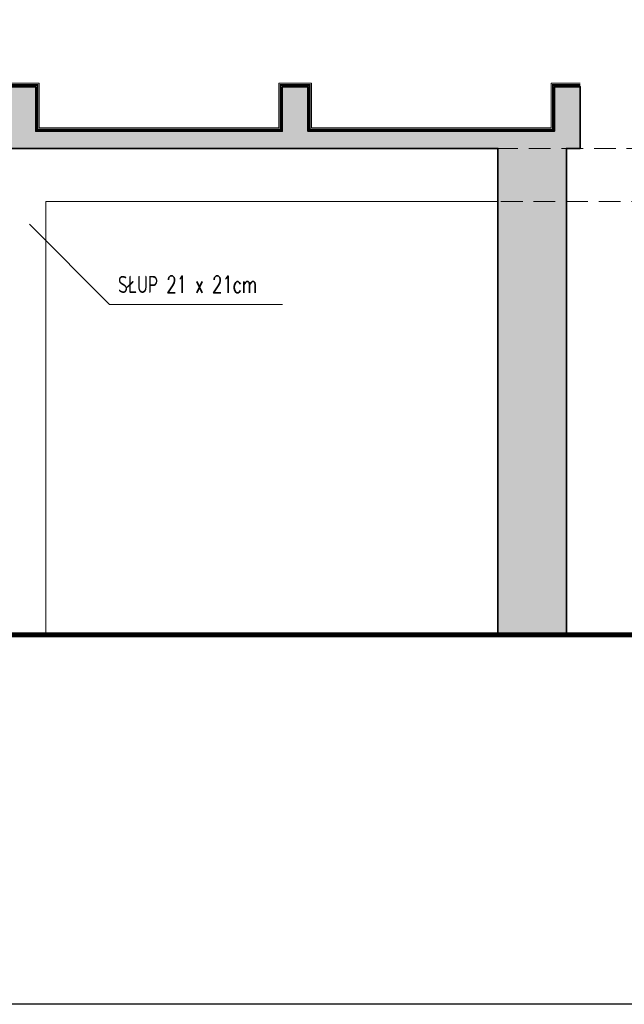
# Model space of a CAD drawing. Header units: millimetres. Extents: x 16698 to 93787, y -21104 to 39413.
# Tile 149 of 256: x 26521 to 26874, y 9527 to 10101. Entities that reach past the tile are written whole.
import ezdxf

# ---------------------------------------------------------------- set-up
doc = ezdxf.new("R2010")
doc.units = ezdxf.units.MM
doc.linetypes.add('HIDDEN', pattern=[9.525, 6.35, -3.175])
for name, color, linetype, lineweight in [('!MODUS_HATCH_ŚCIANA', 254, 'Continuous', 9), ('!MODUS_OPIS', 3, 'Continuous', 13), ('__MODUS_ŚCIANY', 2, 'Continuous', 35), ('Cienka', 3, 'Continuous', 9), ('Opis', 8, 'Continuous', 13), ('Widok', 1, 'Continuous', 15)]:
    doc.layers.add(name, color=color, linetype=linetype, lineweight=lineweight)
doc.styles.add('ARCHETYP', font='romans.shx', dxfattribs={"height": 15})

msp = doc.modelspace()

# ---------------------------------------------------------------- hatches: boundary and pattern name
at = {"layer": '!MODUS_HATCH_ŚCIANA', "ltscale": 2}
h = msp.add_hatch(color=256, dxfattribs=at)
h.dxf.hatch_style = 1
h.paths.add_polyline_path([(26190.60707, 10026.23322), (26800.60707, 10026.23322), (26800.60707, 9742.23322), (26840.60707, 9742.23322), (26840.60707, 10026.23322), (26848.60707, 10026.23322), (26848.60707, 10062.23322), (26833.60707, 10062.23322), (26833.60707, 10036.23322), (26689.60707, 10036.23322), (26689.60707, 10062.23322), (26674.60707, 10062.23322), (26674.60707, 10036.23322), (26530.60707, 10036.23322), (26530.60707, 10062.23322), (26515.60707, 10062.23322), (26515.60707, 10036.23322), (26371.60707, 10036.23322), (26371.60707, 10062.23322), (26356.60707, 10062.23322), (26356.60707, 10036.23322), (26212.60707, 10036.23322), (26212.60707, 10062.23322), (26197.60707, 10062.23322), (26197.60707, 10036.23322), (26053.60707, 10036.23322), (26053.60707, 10062.23322), (26038.60707, 10062.23322), (26038.60707, 10036.23322), (25894.60707, 10036.23322), (25894.60707, 10062.23322), (25879.60707, 10062.23322), (25879.60707, 10036.23322), (25735.60707, 10036.23322), (25735.60707, 10065.23322), (25720.60707, 10065.23322), (25720.60707, 10021.23322), (25735.60707, 10021.23322), (25735.60707, 10026.23322), (25769.10707, 10026.23322), (25769.10707, 9988.23322), (25800.60707, 9988.23322), (25800.60707, 10026.23322), (26160.60707, 10026.23322), (26160.60707, 9958.23322), (26190.60707, 9958.23322)])

# ---------------------------------------------------------------- linework, layer by layer
at = {"layer": '!MODUS_OPIS', "linetype": 'HIDDEN', "ltscale": 2}
for points in [[(25751.78657, 10026.23322), (26989.47062, 10026.23322)], [(25751.78657, 10026.23322), (26989.47062, 10026.23322)], [(26783.28657, 9995.23322), (26989.47062, 9995.23322)]]:
    msp.add_lwpolyline(points, dxfattribs=at)
at = {"layer": '__MODUS_ŚCIANY'}
for points in [[(26053.60707, 10036.23322), (26197.60707, 10036.23322), (26197.60707, 10062.23322), (26212.60707, 10062.23322), (26212.60707, 10036.23322), (26356.60707, 10036.23322), (26356.60707, 10062.23322), (26371.60707, 10062.23322), (26371.60707, 10036.23322), (26515.60707, 10036.23322), (26515.60707, 10062.23322), (26530.60707, 10062.23322), (26530.60707, 10036.23322), (26674.60707, 10036.23322), (26674.60707, 10062.23322), (26689.60707, 10062.23322), (26689.60707, 10036.23322), (26833.60707, 10036.23322), (26833.60707, 10062.23322), (26848.60707, 10062.23322)], [(26515.60707, 10062.23322), (26530.60707, 10062.23322), (26530.60707, 10036.23322), (26674.60707, 10036.23322), (26674.60707, 10062.23322), (26689.60707, 10062.23322), (26689.60707, 10036.23322), (26833.60707, 10036.23322), (26833.60707, 10062.23322), (26848.60707, 10062.23322), (26848.60707, 10026.23322), (26840.60707, 10026.23322), (26840.60707, 9742.23322), (26800.60707, 9742.23322), (26800.60707, 10026.23322), (26190.60707, 10026.23322)]]:
    msp.add_lwpolyline(points, dxfattribs=at)
at = {"layer": '__MODUS_ŚCIANY', "ltscale": 2, "const_width": 3}
msp.add_lwpolyline([(26925.78049, 9742.23322), (26273.60707, 9742.23322)], dxfattribs=at)
at = {"layer": 'Cienka', "linetype": 'HIDDEN', "const_width": 1}
msp.add_lwpolyline([(26054.60707, 10037.23322), (26196.60707, 10037.23322), (26196.60707, 10063.23322), (26213.60707, 10063.23322), (26213.60707, 10037.23322), (26355.60707, 10037.23322), (26355.60707, 10063.23322), (26372.60707, 10063.23322), (26372.60707, 10037.23322), (26514.60707, 10037.23322), (26514.60707, 10063.23322), (26531.60707, 10063.23322), (26531.60707, 10037.23322), (26673.60707, 10037.23322), (26673.60707, 10063.23322), (26690.60707, 10063.23322), (26690.60707, 10037.23322), (26832.60707, 10037.23322), (26832.60707, 10063.23322), (26848.60707, 10063.23322)], dxfattribs=at)
at = {"layer": 'Cienka'}
msp.add_lwpolyline([(26055.60707, 10038.23322), (26195.60707, 10038.23322), (26195.60707, 10064.23322), (26214.60707, 10064.23322), (26214.60707, 10038.23322), (26354.60707, 10038.23322), (26354.60707, 10064.23322), (26373.60707, 10064.23322), (26373.60707, 10038.23322), (26513.60707, 10038.23322), (26513.60707, 10064.23322), (26532.60707, 10064.23322), (26532.60707, 10038.23322), (26672.60707, 10038.23322), (26672.60707, 10064.23322), (26691.60707, 10064.23322), (26691.60707, 10038.23322), (26831.60707, 10038.23322), (26831.60707, 10064.23322), (26848.60707, 10064.23322)], dxfattribs=at)
at = {"layer": 'DEFPOINTS', "ltscale": 2}
msp.add_lwpolyline([(21875.11487, 11825.55027), (27619.20481, 11825.55027), (27619.20481, 9526.61475), (21875.11487, 9526.61475)], close=True, dxfattribs=at)
at = {"layer": 'DEFPOINTS'}
msp.add_lwpolyline([(26848.60707, 10026.23322), (26848.60707, 10060.23322)], dxfattribs=at)
at = {"layer": 'Opis'}
for points in [[(26526.88507, 9982.01876), (26573.78613, 9935.11769)], [(26674.66965, 9935.11769), (26573.78613, 9935.11769)]]:
    msp.add_lwpolyline(points, dxfattribs=at)
at = {"layer": 'Widok', "ltscale": 2}
for points in [[(26536.60707, 9742.23322), (26536.60707, 9995.23322)], [(26800.60707, 9995.23322), (26536.60707, 9995.23322)]]:
    msp.add_lwpolyline(points, dxfattribs=at)

# ---------------------------------------------------------------- texts
at = {"layer": 'Opis', "style": 'ARCHETYP', "width": 0.7}
msp.add_text('SŁUP 21 x 21cm', height=10, rotation=0.00000004, dxfattribs=at).set_placement((26578.66965, 9941.81852))

doc.saveas('drawing.dxf')
